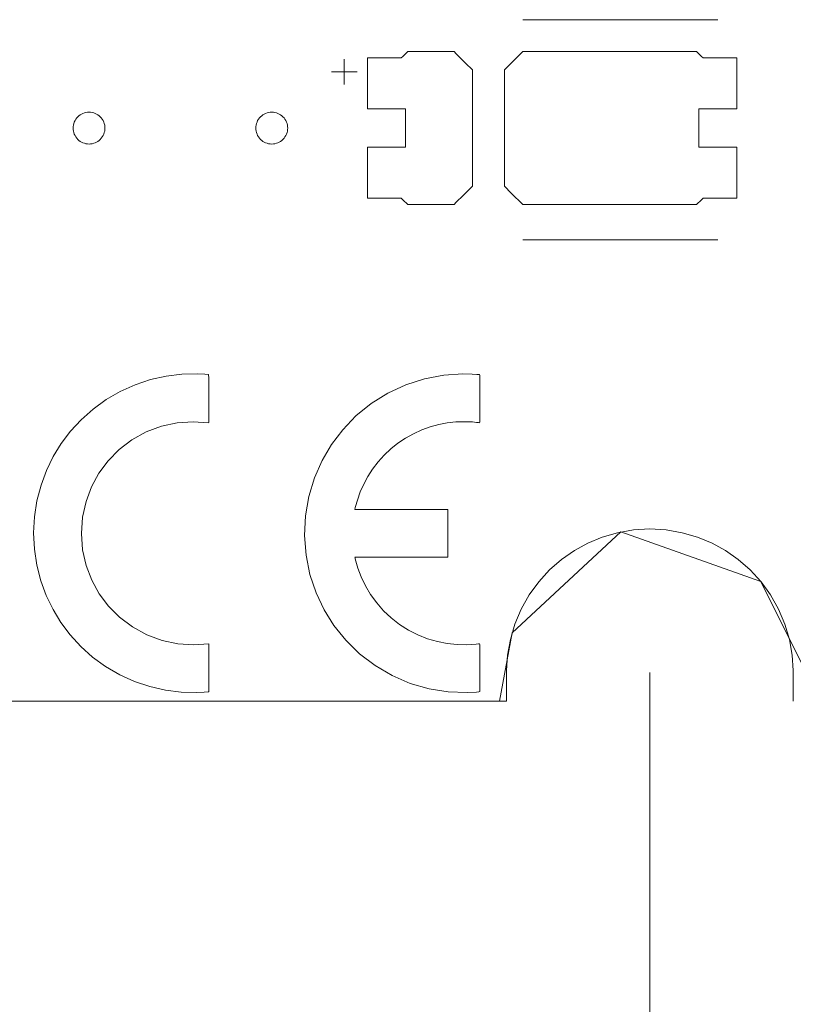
# Model space of a CAD drawing. Header units: inches. Extents: x -30 to 641, y 180 to 601.
# Tile 198 of 252: x 511 to 523, y 537 to 553. Entities that reach past the tile are written whole.
import ezdxf

# ---------------------------------------------------------------- set-up
doc = ezdxf.new("R2010")
doc.units = ezdxf.units.IN
doc.header["$MEASUREMENT"] = 0
doc.layers.add('1', color=7, linetype='Continuous')

# ---------------------------------------------------------------- blocks, each defined once
blk = doc.blocks.new('block 47')
at = {"layer": '1', "color": 155, "lineweight": 18, "true_color": 0x4c7299}
blk.add_lwpolyline([(518.34, 542.226), (409.453, 542.226)], dxfattribs=at)
blk = doc.blocks.new('block 1387')
at = {"layer": '1', "color": 18, "lineweight": 13, "true_color": 0x4c0000}
blk.add_lwpolyline([(518.34, 542.226), (409.453, 542.226)], dxfattribs=at)
blk = doc.blocks.new('block 1416')
at = {"layer": '1', "color": 252, "lineweight": 13, "true_color": 0x848484}
blk.add_lwpolyline([(521.656, 549.461), (518.596, 549.461)], dxfattribs=at)
blk = doc.blocks.new('block 1420')
at = {"layer": '1', "color": 18, "lineweight": 13, "true_color": 0x4c0000}
blk.add_lwpolyline([(518.34, 542.226), (409.453, 542.226)], dxfattribs=at)
blk = doc.blocks.new('block 1529')
at = {"layer": '1', "color": 252, "lineweight": 13, "true_color": 0x848484}
blk.add_lwpolyline([(521.656, 552.914), (518.596, 552.914)], dxfattribs=at)
blk = doc.blocks.new('block 1530')
at = {"layer": '1', "color": 252, "lineweight": 13, "true_color": 0x848484}
blk.add_lwpolyline([(515.596, 552.095), (515.996, 552.095)], dxfattribs=at)
blk = doc.blocks.new('block 1531')
at = {"layer": '1', "color": 252, "lineweight": 13, "true_color": 0x848484}
blk.add_lwpolyline([(515.795, 551.896), (515.795, 552.296)], dxfattribs=at)
blk = doc.blocks.new('block 1705')
at = {"layer": '1', "color": 252, "lineweight": 13, "true_color": 0x848484}
blk.add_lwpolyline([(521.656, 549.461), (518.596, 549.461)], dxfattribs=at)
blk = doc.blocks.new('block 1708')
at = {"layer": '1', "color": 252, "lineweight": 13, "true_color": 0x848484}
blk.add_lwpolyline([(515.596, 552.095), (515.996, 552.095)], dxfattribs=at)
blk = doc.blocks.new('block 1709')
at = {"layer": '1', "color": 252, "lineweight": 13, "true_color": 0x848484}
blk.add_lwpolyline([(515.795, 551.896), (515.795, 552.296)], dxfattribs=at)
blk = doc.blocks.new('block 1712')
at = {"layer": '1', "color": 252, "lineweight": 13, "true_color": 0x848484}
blk.add_lwpolyline([(521.656, 552.914), (518.596, 552.914)], dxfattribs=at)
blk = doc.blocks.new('block 5651')
at = {"layer": '1', "color": 18, "lineweight": 13, "true_color": 0x4c0000}
blk.add_lwpolyline([(518.34, 542.226), (518.34, 542.704), (518.357, 542.946), (518.4, 543.191), (518.471, 543.433), (518.571, 543.668), (518.697, 543.891), (518.846, 544.097), (519.017, 544.284), (519.205, 544.448), (519.405, 544.588), (519.616, 544.704), (519.843, 544.798), (520.084, 544.868), (520.335, 544.911), (520.59, 544.926), (520.846, 544.911), (521.096, 544.868), (521.337, 544.798), (521.565, 544.704), (521.776, 544.588), (521.976, 544.448), (522.163, 544.284), (522.334, 544.097), (522.484, 543.891), (522.61, 543.668), (522.709, 543.433), (522.781, 543.191), (522.824, 542.946), (522.84, 542.704), (522.84, 542.226)], dxfattribs=at)
blk = doc.blocks.new('block 5658')
at = {"layer": '1', "color": 155, "lineweight": 18, "true_color": 0x4c7299}
blk.add_lwpolyline([(522.84, 542.226), (522.84, 542.704), (522.824, 542.946), (522.781, 543.191), (522.709, 543.433), (522.61, 543.668), (522.484, 543.891), (522.334, 544.097), (522.163, 544.284), (521.976, 544.448), (521.776, 544.588), (521.565, 544.704), (521.337, 544.798), (521.096, 544.868), (520.846, 544.911), (520.59, 544.926), (520.335, 544.911), (520.084, 544.868), (519.843, 544.798), (519.616, 544.704), (519.405, 544.588), (519.205, 544.448), (519.017, 544.284), (518.846, 544.097), (518.697, 543.891), (518.571, 543.668), (518.471, 543.433), (518.4, 543.191), (518.357, 542.946), (518.34, 542.704), (518.34, 542.226)], dxfattribs=at)
blk = doc.blocks.new('block 5771')
at = {"layer": '1', "color": 18, "lineweight": 13, "true_color": 0x4c0000}
blk.add_lwpolyline([(523.263, 542.226), (522.332, 544.1), (520.136, 544.879), (518.427, 543.296), (518.231, 542.226), (517.062, 542.226), (498.359, 542.226), (423.55, 542.226), (414.199, 542.226), (409.523, 542.226), (408.687, 544.367), (406.394, 544.774), (404.968, 542.934), (404.49, 542.226), (403.321, 542.226), (398.645, 542.226), (389.294, 542.226), (351.889, 542.226), (314.485, 542.226), (295.782, 542.226)], dxfattribs=at)
blk = doc.blocks.new('block 5905')
at = {"layer": '1', "color": 18, "lineweight": 13, "true_color": 0x4c0000}
blk.add_lwpolyline([(511.539, 551.214), (511.54, 551.238), (511.544, 551.262), (511.55, 551.285), (511.558, 551.309), (511.569, 551.332), (511.582, 551.353), (511.596, 551.373), (511.613, 551.392), (511.631, 551.408), (511.651, 551.422), (511.671, 551.434), (511.693, 551.445), (511.716, 551.453), (511.739, 551.459), (511.764, 551.463), (511.789, 551.464), (511.814, 551.463), (511.839, 551.459), (511.863, 551.453), (511.886, 551.445), (511.907, 551.434), (511.928, 551.422), (511.947, 551.408), (511.965, 551.392), (511.982, 551.373), (511.997, 551.353), (512.01, 551.332), (512.021, 551.309), (512.029, 551.285), (512.035, 551.262), (512.038, 551.238), (512.039, 551.214), (512.038, 551.19), (512.035, 551.166), (512.029, 551.142), (512.021, 551.119), (512.01, 551.096), (511.997, 551.075), (511.982, 551.055), (511.965, 551.036), (511.947, 551.02), (511.928, 551.006), (511.907, 550.993), (511.886, 550.983), (511.863, 550.975), (511.839, 550.969), (511.814, 550.965), (511.789, 550.964), (511.764, 550.965), (511.739, 550.969), (511.716, 550.975), (511.693, 550.983), (511.671, 550.993), (511.651, 551.006), (511.631, 551.02), (511.613, 551.036), (511.596, 551.055), (511.582, 551.075), (511.569, 551.096), (511.558, 551.119), (511.55, 551.142), (511.544, 551.166), (511.54, 551.19), (511.539, 551.214)], dxfattribs=at)
blk = doc.blocks.new('block 6048')
at = {"layer": '1', "color": 252, "lineweight": 13, "true_color": 0x848484}
blk.add_lwpolyline([(514.406, 551.214), (514.407, 551.238), (514.41, 551.262), (514.416, 551.285), (514.425, 551.309), (514.435, 551.332), (514.448, 551.353), (514.463, 551.373), (514.48, 551.392), (514.498, 551.408), (514.518, 551.422), (514.538, 551.434), (514.559, 551.445), (514.582, 551.453), (514.606, 551.459), (514.631, 551.463), (514.656, 551.464), (514.681, 551.463), (514.706, 551.459), (514.73, 551.453), (514.753, 551.445), (514.774, 551.434), (514.794, 551.422), (514.814, 551.408), (514.832, 551.392), (514.849, 551.373), (514.864, 551.353), (514.877, 551.332), (514.887, 551.309), (514.896, 551.285), (514.901, 551.262), (514.905, 551.238), (514.906, 551.214), (514.905, 551.19), (514.901, 551.166), (514.896, 551.142), (514.887, 551.119), (514.877, 551.096), (514.864, 551.075), (514.849, 551.055), (514.832, 551.036), (514.814, 551.02), (514.794, 551.006), (514.774, 550.993), (514.753, 550.983), (514.73, 550.975), (514.706, 550.969), (514.681, 550.965), (514.656, 550.964), (514.631, 550.965), (514.606, 550.969), (514.582, 550.975), (514.559, 550.983), (514.538, 550.993), (514.518, 551.006), (514.498, 551.02), (514.48, 551.036), (514.463, 551.055), (514.448, 551.075), (514.435, 551.096), (514.425, 551.119), (514.416, 551.142), (514.41, 551.166), (514.407, 551.19), (514.406, 551.214)], dxfattribs=at)
blk = doc.blocks.new('block 6050')
at = {"layer": '1', "color": 252, "lineweight": 13, "true_color": 0x848484}
blk.add_open_spline([(521.956, 551.514), (521.956, 551.781), (521.956, 552.047), (521.956, 552.314), (521.779, 552.314), (521.602, 552.314), (521.426, 552.314), (521.39, 552.347), (521.354, 552.381), (521.319, 552.414), (520.411, 552.414), (519.503, 552.414), (518.596, 552.414), (518.499, 552.318), (518.403, 552.222), (518.306, 552.126), (518.306, 551.518), (518.306, 550.91), (518.306, 550.302), (518.403, 550.206), (518.499, 550.11), (518.596, 550.014), (519.503, 550.014), (520.411, 550.014), (521.319, 550.014), (521.354, 550.047), (521.39, 550.081), (521.426, 550.114), (521.602, 550.114), (521.779, 550.114), (521.956, 550.114), (521.956, 550.381), (521.956, 550.647), (521.956, 550.914), (521.756, 550.914), (521.556, 550.914), (521.356, 550.914), (521.356, 551.114), (521.356, 551.314), (521.356, 551.514), (521.556, 551.514), (521.756, 551.514), (521.956, 551.514)], degree=3, knots=[0, 0, 0, 0, 1, 1, 1, 2, 2, 2, 3, 3, 3, 4, 4, 4, 5, 5, 5, 6, 6, 6, 7, 7, 7, 8, 8, 8, 9, 9, 9, 10, 10, 10, 11, 11, 11, 12, 12, 12, 13, 13, 13, 14, 14, 14, 14], dxfattribs=at)
blk = doc.blocks.new('block 6051')
at = {"layer": '1', "color": 252, "lineweight": 13, "true_color": 0x848484}
blk.add_open_spline([(521.956, 551.514), (521.956, 551.781), (521.956, 552.047), (521.956, 552.314), (521.779, 552.314), (521.602, 552.314), (521.426, 552.314), (521.39, 552.347), (521.354, 552.381), (521.319, 552.414), (520.411, 552.414), (519.503, 552.414), (518.596, 552.414), (518.499, 552.318), (518.403, 552.222), (518.306, 552.126), (518.306, 551.518), (518.306, 550.91), (518.306, 550.302), (518.403, 550.206), (518.499, 550.11), (518.596, 550.014), (519.503, 550.014), (520.411, 550.014), (521.319, 550.014), (521.354, 550.047), (521.39, 550.081), (521.426, 550.114), (521.602, 550.114), (521.779, 550.114), (521.956, 550.114), (521.956, 550.381), (521.956, 550.647), (521.956, 550.914), (521.756, 550.914), (521.556, 550.914), (521.356, 550.914), (521.356, 551.114), (521.356, 551.314), (521.356, 551.514), (521.556, 551.514), (521.756, 551.514), (521.956, 551.514)], degree=3, knots=[0, 0, 0, 0, 1, 1, 1, 2, 2, 2, 3, 3, 3, 4, 4, 4, 5, 5, 5, 6, 6, 6, 7, 7, 7, 8, 8, 8, 9, 9, 9, 10, 10, 10, 11, 11, 11, 12, 12, 12, 13, 13, 13, 14, 14, 14, 14], dxfattribs=at)
blk = doc.blocks.new('block 6052')
at = {"layer": '1', "color": 252, "lineweight": 13, "true_color": 0x848484}
blk.add_open_spline([(517.516, 552.414), (517.613, 552.318), (517.709, 552.222), (517.806, 552.126), (517.806, 551.518), (517.806, 550.91), (517.806, 550.302), (517.709, 550.206), (517.613, 550.11), (517.516, 550.014), (517.275, 550.014), (517.034, 550.014), (516.793, 550.014), (516.758, 550.047), (516.722, 550.081), (516.686, 550.114), (516.509, 550.114), (516.333, 550.114), (516.156, 550.114), (516.156, 550.381), (516.156, 550.647), (516.156, 550.914), (516.356, 550.914), (516.556, 550.914), (516.756, 550.914), (516.756, 551.114), (516.756, 551.314), (516.756, 551.514), (516.556, 551.514), (516.356, 551.514), (516.156, 551.514), (516.156, 551.781), (516.156, 552.047), (516.156, 552.314), (516.333, 552.314), (516.509, 552.314), (516.686, 552.314), (516.722, 552.347), (516.758, 552.381), (516.793, 552.414), (517.034, 552.414), (517.275, 552.414), (517.516, 552.414)], degree=3, knots=[0, 0, 0, 0, 1, 1, 1, 2, 2, 2, 3, 3, 3, 4, 4, 4, 5, 5, 5, 6, 6, 6, 7, 7, 7, 8, 8, 8, 9, 9, 9, 10, 10, 10, 11, 11, 11, 12, 12, 12, 13, 13, 13, 14, 14, 14, 14], dxfattribs=at)
blk = doc.blocks.new('block 6053')
at = {"layer": '1', "color": 252, "lineweight": 13, "true_color": 0x848484}
blk.add_open_spline([(517.516, 552.414), (517.613, 552.318), (517.709, 552.222), (517.806, 552.126), (517.806, 551.518), (517.806, 550.91), (517.806, 550.302), (517.709, 550.206), (517.613, 550.11), (517.516, 550.014), (517.275, 550.014), (517.034, 550.014), (516.793, 550.014), (516.758, 550.047), (516.722, 550.081), (516.686, 550.114), (516.509, 550.114), (516.333, 550.114), (516.156, 550.114), (516.156, 550.381), (516.156, 550.647), (516.156, 550.914), (516.356, 550.914), (516.556, 550.914), (516.756, 550.914), (516.756, 551.114), (516.756, 551.314), (516.756, 551.514), (516.556, 551.514), (516.356, 551.514), (516.156, 551.514), (516.156, 551.781), (516.156, 552.047), (516.156, 552.314), (516.333, 552.314), (516.509, 552.314), (516.686, 552.314), (516.722, 552.347), (516.758, 552.381), (516.793, 552.414), (517.034, 552.414), (517.275, 552.414), (517.516, 552.414)], degree=3, knots=[0, 0, 0, 0, 1, 1, 1, 2, 2, 2, 3, 3, 3, 4, 4, 4, 5, 5, 5, 6, 6, 6, 7, 7, 7, 8, 8, 8, 9, 9, 9, 10, 10, 10, 11, 11, 11, 12, 12, 12, 13, 13, 13, 14, 14, 14, 14], dxfattribs=at)
blk = doc.blocks.new('block 6060')
at = {"layer": '1', "color": 252, "lineweight": 13, "true_color": 0x848484}
blk.add_lwpolyline([(514.406, 551.214), (514.407, 551.238), (514.41, 551.262), (514.416, 551.285), (514.425, 551.309), (514.435, 551.332), (514.448, 551.353), (514.463, 551.373), (514.48, 551.392), (514.498, 551.408), (514.518, 551.422), (514.538, 551.434), (514.559, 551.445), (514.582, 551.453), (514.606, 551.459), (514.631, 551.463), (514.656, 551.464), (514.681, 551.463), (514.706, 551.459), (514.73, 551.453), (514.753, 551.445), (514.774, 551.434), (514.794, 551.422), (514.814, 551.408), (514.832, 551.392), (514.849, 551.373), (514.864, 551.353), (514.877, 551.332), (514.887, 551.309), (514.896, 551.285), (514.901, 551.262), (514.905, 551.238), (514.906, 551.214), (514.905, 551.19), (514.901, 551.166), (514.896, 551.142), (514.887, 551.119), (514.877, 551.096), (514.864, 551.075), (514.849, 551.055), (514.832, 551.036), (514.814, 551.02), (514.794, 551.006), (514.774, 550.993), (514.753, 550.983), (514.73, 550.975), (514.706, 550.969), (514.681, 550.965), (514.656, 550.964), (514.631, 550.965), (514.606, 550.969), (514.582, 550.975), (514.559, 550.983), (514.538, 550.993), (514.518, 551.006), (514.498, 551.02), (514.48, 551.036), (514.463, 551.055), (514.448, 551.075), (514.435, 551.096), (514.425, 551.119), (514.416, 551.142), (514.41, 551.166), (514.407, 551.19), (514.406, 551.214)], dxfattribs=at)
blk = doc.blocks.new('block 6069')
at = {"layer": '1', "color": 18, "lineweight": 13, "true_color": 0x4c0000}
blk.add_lwpolyline([(513.67, 543.127), (513.67, 542.655), (513.67, 542.418), (513.67, 542.389), (513.67, 542.374), (513.657, 542.371), (513.598, 542.366), (513.479, 542.36), (513.235, 542.366), (512.989, 542.397), (512.743, 542.453), (512.502, 542.534), (512.27, 542.639), (512.049, 542.768), (511.845, 542.918), (511.658, 543.085), (511.492, 543.267), (511.348, 543.461), (511.224, 543.664), (511.118, 543.882), (511.033, 544.115), (510.97, 544.358), (510.932, 544.609), (510.92, 544.864), (510.933, 545.119), (510.972, 545.37), (511.036, 545.613), (511.122, 545.845), (511.228, 546.063), (511.353, 546.265), (511.498, 546.458), (511.665, 546.64), (511.852, 546.807), (512.057, 546.955), (512.278, 547.083), (512.511, 547.188), (512.752, 547.268), (512.998, 547.323), (513.244, 547.353), (513.488, 547.358), (513.607, 547.352), (513.666, 547.347), (513.67, 547.291), (513.67, 547.055), (513.67, 546.819), (513.67, 546.701), (513.67, 546.641), (513.67, 546.612), (513.67, 546.597), (513.661, 546.592), (513.421, 546.609), (513.173, 546.592), (512.926, 546.538), (512.686, 546.448), (512.462, 546.324), (512.261, 546.171), (512.087, 545.994), (511.945, 545.801), (511.829, 545.589), (511.742, 545.357), (511.688, 545.11), (511.67, 544.854), (511.689, 544.599), (511.745, 544.352), (511.833, 544.121), (511.949, 543.91), (512.093, 543.718), (512.268, 543.542), (512.47, 543.389), (512.695, 543.266), (512.935, 543.178), (513.183, 543.125), (513.43, 543.109), (513.67, 543.127)], dxfattribs=at)
blk = doc.blocks.new('block 6070')
at = {"layer": '1', "color": 18, "lineweight": 13, "true_color": 0x4c0000}
blk.add_lwpolyline([(517.42, 544.484), (517.42, 544.982), (517.42, 545.231), (517.174, 545.234), (516.179, 545.234), (516.054, 545.234), (515.992, 545.234), (515.961, 545.234), (515.967, 545.264), (516.045, 545.509), (516.099, 545.631), (516.164, 545.75), (516.239, 545.866), (516.324, 545.978), (516.419, 546.083), (516.523, 546.181), (516.635, 546.27), (516.754, 546.35), (516.879, 546.42), (517.009, 546.479), (517.141, 546.528), (517.276, 546.564), (517.411, 546.59), (517.545, 546.605), (517.677, 546.609), (517.806, 546.604), (517.869, 546.598), (517.9, 546.594), (517.916, 546.592), (517.92, 546.605), (517.92, 546.748), (517.92, 547.036), (517.92, 547.323), (517.92, 547.341), (517.916, 547.347), (517.907, 547.348), (517.872, 547.351), (517.799, 547.356), (517.653, 547.359), (517.354, 547.339), (517.055, 547.282), (516.761, 547.188), (516.479, 547.057), (516.216, 546.893), (515.978, 546.7), (515.769, 546.483), (515.592, 546.249), (515.445, 545.999), (515.325, 545.727), (515.237, 545.436), (515.185, 545.132), (515.17, 544.822), (515.194, 544.513), (515.255, 544.211), (515.351, 543.925), (515.478, 543.657), (515.631, 543.412), (515.816, 543.181), (516.033, 542.97), (516.277, 542.783), (516.545, 542.626), (516.83, 542.504), (517.126, 542.419), (517.426, 542.371), (517.723, 542.36), (517.869, 542.367), (517.905, 542.37), (517.92, 542.375), (517.92, 542.392), (517.92, 542.464), (517.92, 542.752), (517.92, 543.039), (517.92, 543.111), (517.918, 543.127), (517.9, 543.124), (517.864, 543.12), (517.717, 543.11), (517.565, 543.112), (517.411, 543.129), (517.255, 543.159), (517.1, 543.205), (516.948, 543.265), (516.801, 543.34), (516.661, 543.429), (516.53, 543.531), (516.41, 543.644), (516.303, 543.767), (516.208, 543.897), (516.127, 544.033), (516.06, 544.173), (516.007, 544.314), (515.967, 544.456), (515.963, 544.473), (515.961, 544.482), (515.968, 544.484), (516.01, 544.484), (516.093, 544.484), (517.42, 544.484)], dxfattribs=at)
blk = doc.blocks.new('block 6090')
at = {"layer": '1', "color": 18, "lineweight": 13, "true_color": 0x4c0000}
blk.add_lwpolyline([(518.34, 542.226), (518.34, 542.704), (518.357, 542.946), (518.4, 543.191), (518.471, 543.433), (518.571, 543.668), (518.697, 543.891), (518.846, 544.097), (519.017, 544.284), (519.205, 544.448), (519.405, 544.588), (519.616, 544.704), (519.843, 544.798), (520.084, 544.868), (520.335, 544.911), (520.59, 544.926), (520.846, 544.911), (521.096, 544.868), (521.337, 544.798), (521.565, 544.704), (521.776, 544.588), (521.976, 544.448), (522.163, 544.284), (522.334, 544.097), (522.484, 543.891), (522.61, 543.668), (522.709, 543.433), (522.781, 543.191), (522.824, 542.946), (522.84, 542.704), (522.84, 542.226)], dxfattribs=at)
blk = doc.blocks.new('block 6105')
at = {"layer": '1', "color": 18, "lineweight": 13, "true_color": 0x4c0000}
blk.add_lwpolyline([(513.67, 543.127), (513.67, 542.655), (513.67, 542.418), (513.67, 542.389), (513.67, 542.374), (513.657, 542.371), (513.598, 542.366), (513.479, 542.36), (513.235, 542.366), (512.989, 542.397), (512.743, 542.453), (512.502, 542.534), (512.27, 542.639), (512.049, 542.768), (511.845, 542.918), (511.658, 543.085), (511.492, 543.267), (511.348, 543.461), (511.224, 543.664), (511.118, 543.882), (511.033, 544.115), (510.97, 544.358), (510.932, 544.609), (510.92, 544.864), (510.933, 545.119), (510.972, 545.37), (511.036, 545.613), (511.122, 545.845), (511.228, 546.063), (511.353, 546.265), (511.498, 546.458), (511.665, 546.64), (511.852, 546.807), (512.057, 546.955), (512.278, 547.083), (512.511, 547.188), (512.752, 547.268), (512.998, 547.323), (513.244, 547.353), (513.488, 547.358), (513.607, 547.352), (513.666, 547.347), (513.67, 547.291), (513.67, 547.055), (513.67, 546.819), (513.67, 546.701), (513.67, 546.641), (513.67, 546.612), (513.67, 546.597), (513.661, 546.592), (513.421, 546.609), (513.173, 546.592), (512.926, 546.538), (512.686, 546.448), (512.462, 546.324), (512.261, 546.171), (512.087, 545.994), (511.945, 545.801), (511.829, 545.589), (511.742, 545.357), (511.688, 545.11), (511.67, 544.854), (511.689, 544.599), (511.745, 544.352), (511.833, 544.121), (511.949, 543.91), (512.093, 543.718), (512.268, 543.542), (512.47, 543.389), (512.695, 543.266), (512.935, 543.178), (513.183, 543.125), (513.43, 543.109), (513.67, 543.127)], dxfattribs=at)
blk = doc.blocks.new('block 6125')
at = {"layer": '1', "color": 18, "lineweight": 13, "true_color": 0x4c0000}
blk.add_lwpolyline([(517.42, 544.484), (517.42, 544.982), (517.42, 545.231), (517.174, 545.234), (516.179, 545.234), (516.054, 545.234), (515.992, 545.234), (515.961, 545.234), (515.967, 545.264), (516.045, 545.509), (516.099, 545.631), (516.164, 545.75), (516.239, 545.866), (516.324, 545.978), (516.419, 546.083), (516.523, 546.181), (516.635, 546.27), (516.754, 546.35), (516.879, 546.42), (517.009, 546.479), (517.141, 546.528), (517.276, 546.564), (517.411, 546.59), (517.545, 546.605), (517.677, 546.609), (517.806, 546.604), (517.869, 546.598), (517.9, 546.594), (517.916, 546.592), (517.92, 546.605), (517.92, 546.748), (517.92, 547.036), (517.92, 547.323), (517.92, 547.341), (517.916, 547.347), (517.907, 547.348), (517.872, 547.351), (517.799, 547.356), (517.653, 547.359), (517.354, 547.339), (517.055, 547.282), (516.761, 547.188), (516.479, 547.057), (516.216, 546.893), (515.978, 546.7), (515.769, 546.483), (515.592, 546.249), (515.445, 545.999), (515.325, 545.727), (515.237, 545.436), (515.185, 545.132), (515.17, 544.822), (515.194, 544.513), (515.255, 544.211), (515.351, 543.925), (515.478, 543.657), (515.631, 543.412), (515.816, 543.181), (516.033, 542.97), (516.277, 542.783), (516.545, 542.626), (516.83, 542.504), (517.126, 542.419), (517.426, 542.371), (517.723, 542.36), (517.869, 542.367), (517.905, 542.37), (517.92, 542.375), (517.92, 542.392), (517.92, 542.464), (517.92, 542.752), (517.92, 543.039), (517.92, 543.111), (517.918, 543.127), (517.9, 543.124), (517.864, 543.12), (517.717, 543.11), (517.565, 543.112), (517.411, 543.129), (517.255, 543.159), (517.1, 543.205), (516.948, 543.265), (516.801, 543.34), (516.661, 543.429), (516.53, 543.531), (516.41, 543.644), (516.303, 543.767), (516.208, 543.897), (516.127, 544.033), (516.06, 544.173), (516.007, 544.314), (515.967, 544.456), (515.963, 544.473), (515.961, 544.482), (515.968, 544.484), (516.01, 544.484), (516.093, 544.484), (517.42, 544.484)], dxfattribs=at)
blk = doc.blocks.new('block 6401')
at = {"layer": '1', "color": 18, "lineweight": 13, "true_color": 0x4c0000}
blk.add_lwpolyline([(511.539, 551.214), (511.54, 551.238), (511.544, 551.262), (511.55, 551.285), (511.558, 551.309), (511.569, 551.332), (511.582, 551.353), (511.596, 551.373), (511.613, 551.392), (511.631, 551.408), (511.651, 551.422), (511.671, 551.434), (511.693, 551.445), (511.716, 551.453), (511.739, 551.459), (511.764, 551.463), (511.789, 551.464), (511.814, 551.463), (511.839, 551.459), (511.863, 551.453), (511.886, 551.445), (511.907, 551.434), (511.928, 551.422), (511.947, 551.408), (511.965, 551.392), (511.982, 551.373), (511.997, 551.353), (512.01, 551.332), (512.021, 551.309), (512.029, 551.285), (512.035, 551.262), (512.038, 551.238), (512.039, 551.214), (512.038, 551.19), (512.035, 551.166), (512.029, 551.142), (512.021, 551.119), (512.01, 551.096), (511.997, 551.075), (511.982, 551.055), (511.965, 551.036), (511.947, 551.02), (511.928, 551.006), (511.907, 550.993), (511.886, 550.983), (511.863, 550.975), (511.839, 550.969), (511.814, 550.965), (511.789, 550.964), (511.764, 550.965), (511.739, 550.969), (511.716, 550.975), (511.693, 550.983), (511.671, 550.993), (511.651, 551.006), (511.631, 551.02), (511.613, 551.036), (511.596, 551.055), (511.582, 551.075), (511.569, 551.096), (511.558, 551.119), (511.55, 551.142), (511.544, 551.166), (511.54, 551.19), (511.539, 551.214)], dxfattribs=at)
blk = doc.blocks.new('block 6406')
at = {"layer": '1', "color": 252, "lineweight": 13, "true_color": 0x848484}
blk.add_open_spline([(521.956, 551.514), (521.956, 551.781), (521.956, 552.047), (521.956, 552.314), (521.779, 552.314), (521.602, 552.314), (521.426, 552.314), (521.39, 552.347), (521.354, 552.381), (521.319, 552.414), (520.411, 552.414), (519.503, 552.414), (518.596, 552.414), (518.499, 552.318), (518.403, 552.222), (518.306, 552.126), (518.306, 551.518), (518.306, 550.91), (518.306, 550.302), (518.403, 550.206), (518.499, 550.11), (518.596, 550.014), (519.503, 550.014), (520.411, 550.014), (521.319, 550.014), (521.354, 550.047), (521.39, 550.081), (521.426, 550.114), (521.602, 550.114), (521.779, 550.114), (521.956, 550.114), (521.956, 550.381), (521.956, 550.647), (521.956, 550.914), (521.756, 550.914), (521.556, 550.914), (521.356, 550.914), (521.356, 551.114), (521.356, 551.314), (521.356, 551.514), (521.556, 551.514), (521.756, 551.514), (521.956, 551.514)], degree=3, knots=[0, 0, 0, 0, 1, 1, 1, 2, 2, 2, 3, 3, 3, 4, 4, 4, 5, 5, 5, 6, 6, 6, 7, 7, 7, 8, 8, 8, 9, 9, 9, 10, 10, 10, 11, 11, 11, 12, 12, 12, 13, 13, 13, 14, 14, 14, 14], dxfattribs=at)
blk = doc.blocks.new('block 6411')
at = {"layer": '1', "color": 252, "lineweight": 13, "true_color": 0x848484}
blk.add_open_spline([(517.516, 552.414), (517.613, 552.318), (517.709, 552.222), (517.806, 552.126), (517.806, 551.518), (517.806, 550.91), (517.806, 550.302), (517.709, 550.206), (517.613, 550.11), (517.516, 550.014), (517.275, 550.014), (517.034, 550.014), (516.793, 550.014), (516.758, 550.047), (516.722, 550.081), (516.686, 550.114), (516.509, 550.114), (516.333, 550.114), (516.156, 550.114), (516.156, 550.381), (516.156, 550.647), (516.156, 550.914), (516.356, 550.914), (516.556, 550.914), (516.756, 550.914), (516.756, 551.114), (516.756, 551.314), (516.756, 551.514), (516.556, 551.514), (516.356, 551.514), (516.156, 551.514), (516.156, 551.781), (516.156, 552.047), (516.156, 552.314), (516.333, 552.314), (516.509, 552.314), (516.686, 552.314), (516.722, 552.347), (516.758, 552.381), (516.793, 552.414), (517.034, 552.414), (517.275, 552.414), (517.516, 552.414)], degree=3, knots=[0, 0, 0, 0, 1, 1, 1, 2, 2, 2, 3, 3, 3, 4, 4, 4, 5, 5, 5, 6, 6, 6, 7, 7, 7, 8, 8, 8, 9, 9, 9, 10, 10, 10, 11, 11, 11, 12, 12, 12, 13, 13, 13, 14, 14, 14, 14], dxfattribs=at)
blk = doc.blocks.new('block 6415')
at = {"layer": '1', "color": 252, "lineweight": 13, "true_color": 0x848484}
blk.add_open_spline([(517.516, 552.414), (517.613, 552.318), (517.709, 552.222), (517.806, 552.126), (517.806, 551.518), (517.806, 550.91), (517.806, 550.302), (517.709, 550.206), (517.613, 550.11), (517.516, 550.014), (517.275, 550.014), (517.034, 550.014), (516.793, 550.014), (516.758, 550.047), (516.722, 550.081), (516.686, 550.114), (516.509, 550.114), (516.333, 550.114), (516.156, 550.114), (516.156, 550.381), (516.156, 550.647), (516.156, 550.914), (516.356, 550.914), (516.556, 550.914), (516.756, 550.914), (516.756, 551.114), (516.756, 551.314), (516.756, 551.514), (516.556, 551.514), (516.356, 551.514), (516.156, 551.514), (516.156, 551.781), (516.156, 552.047), (516.156, 552.314), (516.333, 552.314), (516.509, 552.314), (516.686, 552.314), (516.722, 552.347), (516.758, 552.381), (516.793, 552.414), (517.034, 552.414), (517.275, 552.414), (517.516, 552.414)], degree=3, knots=[0, 0, 0, 0, 1, 1, 1, 2, 2, 2, 3, 3, 3, 4, 4, 4, 5, 5, 5, 6, 6, 6, 7, 7, 7, 8, 8, 8, 9, 9, 9, 10, 10, 10, 11, 11, 11, 12, 12, 12, 13, 13, 13, 14, 14, 14, 14], dxfattribs=at)
blk = doc.blocks.new('block 6420')
at = {"layer": '1', "color": 252, "lineweight": 13, "true_color": 0x848484}
blk.add_open_spline([(521.956, 551.514), (521.956, 551.781), (521.956, 552.047), (521.956, 552.314), (521.779, 552.314), (521.602, 552.314), (521.426, 552.314), (521.39, 552.347), (521.354, 552.381), (521.319, 552.414), (520.411, 552.414), (519.503, 552.414), (518.596, 552.414), (518.499, 552.318), (518.403, 552.222), (518.306, 552.126), (518.306, 551.518), (518.306, 550.91), (518.306, 550.302), (518.403, 550.206), (518.499, 550.11), (518.596, 550.014), (519.503, 550.014), (520.411, 550.014), (521.319, 550.014), (521.354, 550.047), (521.39, 550.081), (521.426, 550.114), (521.602, 550.114), (521.779, 550.114), (521.956, 550.114), (521.956, 550.381), (521.956, 550.647), (521.956, 550.914), (521.756, 550.914), (521.556, 550.914), (521.356, 550.914), (521.356, 551.114), (521.356, 551.314), (521.356, 551.514), (521.556, 551.514), (521.756, 551.514), (521.956, 551.514)], degree=3, knots=[0, 0, 0, 0, 1, 1, 1, 2, 2, 2, 3, 3, 3, 4, 4, 4, 5, 5, 5, 6, 6, 6, 7, 7, 7, 8, 8, 8, 9, 9, 9, 10, 10, 10, 11, 11, 11, 12, 12, 12, 13, 13, 13, 14, 14, 14, 14], dxfattribs=at)
blk = doc.blocks.new('block 9292')
at = {"layer": '1', "color": 35, "lineweight": 13, "true_color": 0x99724c}
blk.add_lwpolyline([(520.59, 542.676), (520.59, 522.028)], dxfattribs=at)

msp = doc.modelspace()

# ---------------------------------------------------------------- block references
at = {"layer": '1'}
for name in ['block 5771', 'block 1529', 'block 1712', 'block 6052', 'block 6053', 'block 6411', 'block 6415', 'block 6050', 'block 6051', 'block 6406', 'block 6420', 'block 1531', 'block 1709', 'block 1530', 'block 1708', 'block 5905', 'block 6401', 'block 6048', 'block 6060', 'block 1416', 'block 1705', 'block 6069', 'block 6105', 'block 6070', 'block 6125', 'block 5651', 'block 5658', 'block 6090', 'block 9292', 'block 47', 'block 1387', 'block 1420']:
    msp.add_blockref(name, (0, 0), dxfattribs=at)

doc.saveas('drawing.dxf')
